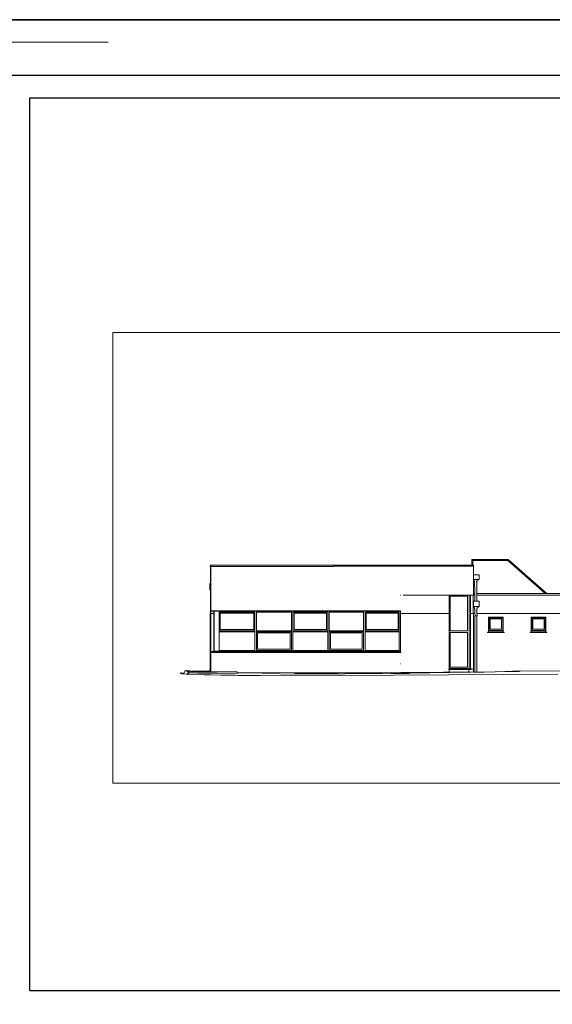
# Model space of a CAD drawing. Header units: metres. Extents: x 0 to 0.84, y 0 to 0.297.
# Tile 9 of 14: x 0.654 to 0.702, y 0.209 to 0.297. Entities that reach past the tile are written whole.
import ezdxf

# ---------------------------------------------------------------- set-up
doc = ezdxf.new("R2010")
doc.units = ezdxf.units.M
doc.linetypes.add('Teckovana 0.5x', pattern=[0.04, 0, -0.04])
for name, color, linetype, lineweight in [('Allgemein01', 7, 'Continuous', 13), ('Legende_ Beschreibung', 7, 'Continuous', 25), ('Standard', 7, 'Continuous', 25)]:
    doc.layers.add(name, color=color, linetype=linetype, lineweight=lineweight)

msp = doc.modelspace()

# ---------------------------------------------------------------- linework, layer by layer
at = {"layer": 'Allgemein01', "color": 52, "linetype": 'Continuous', "lineweight": 13, "true_color": 0xc8c832, "transparency": 33554687}
msp.add_line((0.65, 0.295), (0.662, 0.295), dxfattribs=at)
at = {"layer": 'Legende_ Beschreibung', "color": 7, "linetype": 'Continuous', "lineweight": 25, "transparency": 33554687}
for p, q in [((0.655, 0.21), (0.655, 0.29)), ((0.655, 0.29), (0.83, 0.29)), ((0.655, 0.21), (0.83, 0.21))]:
    msp.add_line(p, q, dxfattribs=at)
at = {"layer": 'Standard', "color": 7, "linetype": 'Teckovana 0.5x', "lineweight": 35, "transparency": 33554687}
msp.add_line((0.63, 0.297), (0.84, 0.297), dxfattribs=at)
at = {"layer": 'Standard', "color": 7, "linetype": 'Continuous', "lineweight": 13, "transparency": 33554687}
for p, q in [((0.671147, 0.247995), (0.671147, 0.248115)), ((0.671147, 0.248115), (0.6712, 0.248115)), ((0.671147, 0.248115), (0.671147, 0.247995)), ((0.6712, 0.247995), (0.671147, 0.247995)), ((0.67117, 0.246915), (0.67117, 0.247995)), ((0.67117, 0.247995), (0.67117, 0.246915)), ((0.6712, 0.248115), (0.6712, 0.247995)), ((0.6712, 0.247995), (0.6712, 0.248115)), ((0.6712, 0.248115), (0.694758, 0.248115)), ((0.682209, 0.247995), (0.6712, 0.247995)), ((0.671222, 0.247995), (0.671222, 0.246915)), ((0.671222, 0.246915), (0.671222, 0.247995)), ((0.682209, 0.248035), (0.682209, 0.247995)), ((0.694753, 0.248035), (0.682209, 0.248035)), ((0.694591, 0.248515), (0.694591, 0.248615)), ((0.694591, 0.248115), (0.694591, 0.248615)), ((0.694591, 0.248615), (0.694656, 0.248615)), ((0.694656, 0.248615), (0.694656, 0.248115)), ((0.694656, 0.248515), (0.694656, 0.248615)), ((0.697816, 0.248615), (0.694656, 0.248615)), ((0.694656, 0.248515), (0.697816, 0.248515)), ((0.694676, 0.248515), (0.694676, 0.248115)), ((0.694694, 0.248515), (0.694694, 0.248115)), ((0.694753, 0.248035), (0.694753, 0.246915)), ((0.694753, 0.246915), (0.694753, 0.248035)), ((0.694758, 0.248115), (0.694758, 0.247995)), ((0.694758, 0.247995), (0.694758, 0.248115)), ((0.697816, 0.248615), (0.697819, 0.248615)), ((0.701282, 0.245565), (0.697816, 0.248615)), ((0.697816, 0.248515), (0.701168, 0.245565)), ((0.697853, 0.248615), (0.697819, 0.248615)), ((0.697819, 0.248615), (0.701285, 0.245565)), ((0.697853, 0.248615), (0.697856, 0.248615)), ((0.701319, 0.245565), (0.697853, 0.248615)), ((0.697856, 0.248615), (0.701322, 0.245565)), ((0.69526, 0.247235), (0.694753, 0.247235)), ((0.69526, 0.247235), (0.69526, 0.246835)), ((0.671111, 0.246455), (0.67111, 0.246417)), ((0.67111, 0.246417), (0.67111, 0.246315)), ((0.67111, 0.246315), (0.67111, 0.246175)), ((0.671111, 0.246417), (0.671111, 0.246455)), ((0.671111, 0.246455), (0.671191, 0.246455)), ((0.671111, 0.246315), (0.671111, 0.246417)), ((0.671111, 0.246175), (0.671111, 0.246315)), ((0.67117, 0.246455), (0.67117, 0.246915)), ((0.67117, 0.246915), (0.67117, 0.246455)), ((0.671191, 0.246417), (0.671191, 0.246455)), ((0.671191, 0.246315), (0.671191, 0.246417)), ((0.671191, 0.246175), (0.671191, 0.246315)), ((0.671222, 0.246315), (0.671222, 0.246915)), ((0.671222, 0.246915), (0.671222, 0.246315)), ((0.671222, 0.246315), (0.671222, 0.245415)), ((0.671222, 0.245415), (0.671222, 0.246315)), ((0.694752, 0.246315), (0.694752, 0.245415)), ((0.694752, 0.245415), (0.694752, 0.246315)), ((0.694753, 0.246915), (0.694753, 0.246315)), ((0.694753, 0.246315), (0.694753, 0.246915)), ((0.69526, 0.246835), (0.694753, 0.246835)), ((0.694753, 0.246835), (0.69526, 0.246835)), ((0.69481, 0.246735), (0.694753, 0.246823)), ((0.694784, 0.246776), (0.694753, 0.246821)), ((0.694825, 0.246685), (0.69481, 0.246735)), ((0.69482, 0.246685), (0.694811, 0.246732)), ((0.694822, 0.246685), (0.694811, 0.246732)), ((0.694826, 0.246635), (0.694812, 0.246727)), ((0.694828, 0.246635), (0.694812, 0.246727)), ((0.69484, 0.246635), (0.694825, 0.246685)), ((0.694841, 0.246535), (0.694826, 0.246635)), ((0.694847, 0.24661), (0.69484, 0.246635)), ((0.694841, 0.246275), (0.694841, 0.246535)), ((0.694862, 0.246015), (0.694841, 0.246275)), ((0.694855, 0.246585), (0.694847, 0.24661)), ((0.695026, 0.246585), (0.695033, 0.24661)), ((0.695033, 0.24661), (0.695041, 0.246635)), ((0.695041, 0.246635), (0.695055, 0.246685)), ((0.695041, 0.246535), (0.695056, 0.246635)), ((0.695041, 0.246275), (0.695041, 0.246535)), ((0.695062, 0.246015), (0.695041, 0.246275)), ((0.695055, 0.246685), (0.69507, 0.246735)), ((0.695056, 0.246635), (0.695071, 0.246735)), ((0.695069, 0.246727), (0.695071, 0.246735)), ((0.695069, 0.246727), (0.695071, 0.246735)), ((0.69507, 0.246735), (0.69526, 0.246835)), ((0.69507, 0.246735), (0.69507, 0.246735)), ((0.69507, 0.246735), (0.69507, 0.246735)), ((0.695071, 0.246735), (0.69507, 0.246735)), ((0.69507, 0.246732), (0.695071, 0.246735)), ((0.695071, 0.246735), (0.69507, 0.246732)), ((0.695071, 0.246735), (0.69507, 0.246735)), ((0.695111, 0.246756), (0.695071, 0.246735)), ((0.695071, 0.246735), (0.695071, 0.246735)), ((0.695071, 0.246735), (0.695071, 0.246735)), ((0.695071, 0.246735), (0.695071, 0.246735)), ((0.67111, 0.246175), (0.67111, 0.246035)), ((0.67111, 0.246035), (0.67111, 0.245932)), ((0.67111, 0.245932), (0.671111, 0.245895)), ((0.671111, 0.246035), (0.671111, 0.246175)), ((0.671111, 0.245932), (0.671111, 0.246035)), ((0.671111, 0.245895), (0.671111, 0.245932)), ((0.671111, 0.245895), (0.671191, 0.245895)), ((0.67117, 0.245415), (0.67117, 0.245895)), ((0.67117, 0.245895), (0.67117, 0.245415)), ((0.67117, 0.243775), (0.67117, 0.245415)), ((0.67117, 0.245415), (0.67117, 0.243775)), ((0.671171, 0.243775), (0.671171, 0.245415)), ((0.671171, 0.245415), (0.671171, 0.243775)), ((0.671176, 0.245415), (0.671171, 0.245415)), ((0.671171, 0.245415), (0.671176, 0.245415)), ((0.671176, 0.243775), (0.671176, 0.245415)), ((0.671176, 0.245415), (0.671176, 0.243775)), ((0.671188, 0.243775), (0.671188, 0.245415)), ((0.671188, 0.245415), (0.671188, 0.243775)), ((0.671193, 0.245415), (0.671188, 0.245415)), ((0.671188, 0.245415), (0.671193, 0.245415)), ((0.671191, 0.246035), (0.671191, 0.246175)), ((0.671191, 0.245932), (0.671191, 0.246035)), ((0.671191, 0.245895), (0.671191, 0.245932)), ((0.671193, 0.243775), (0.671193, 0.245415)), ((0.671193, 0.245415), (0.671193, 0.243775)), ((0.671222, 0.244015), (0.671222, 0.245415)), ((0.671222, 0.245415), (0.671222, 0.244015)), ((0.688242, 0.245415), (0.688222, 0.245415)), ((0.688242, 0.245415), (0.688222, 0.245415)), ((0.688442, 0.245415), (0.694752, 0.245415)), ((0.692558, 0.245415), (0.692558, 0.243775)), ((0.692558, 0.243775), (0.692558, 0.245415)), ((0.694201, 0.245335), (0.692675, 0.245335)), ((0.692675, 0.245335), (0.692675, 0.242225)), ((0.694201, 0.242225), (0.694201, 0.245335)), ((0.694201, 0.242225), (0.694201, 0.245335)), ((0.694361, 0.245415), (0.694361, 0.238837)), ((0.694495, 0.238837), (0.694495, 0.245415)), ((0.694732, 0.245415), (0.694732, 0.243775)), ((0.694732, 0.243775), (0.694732, 0.245415)), ((0.694752, 0.245565), (0.694862, 0.245565)), ((0.694862, 0.245415), (0.694752, 0.245415)), ((0.694862, 0.244895), (0.694862, 0.246015)), ((0.695062, 0.244895), (0.695062, 0.246015)), ((0.695062, 0.245565), (0.702842, 0.245565)), ((0.702842, 0.245415), (0.695062, 0.245415)), ((0.694746, 0.244395), (0.694746, 0.244895)), ((0.694748, 0.244895), (0.694746, 0.244895)), ((0.694748, 0.244395), (0.694748, 0.244895)), ((0.695262, 0.244895), (0.694748, 0.244895)), ((0.695262, 0.244895), (0.695262, 0.244395)), ((0.67116, 0.240339), (0.67116, 0.243775)), ((0.67116, 0.243775), (0.67116, 0.240339)), ((0.671161, 0.243775), (0.67116, 0.243775)), ((0.671161, 0.243775), (0.671161, 0.240339)), ((0.671166, 0.243775), (0.671161, 0.243775)), ((0.671161, 0.240339), (0.671161, 0.243775)), ((0.671166, 0.24034), (0.671166, 0.243775)), ((0.671166, 0.243775), (0.671166, 0.24034)), ((0.671178, 0.243775), (0.671166, 0.243775)), ((0.671178, 0.243775), (0.671178, 0.240342)), ((0.671182, 0.243775), (0.671178, 0.243775)), ((0.671178, 0.240342), (0.671178, 0.243775)), ((0.671182, 0.240343), (0.671182, 0.243775)), ((0.671182, 0.243775), (0.671182, 0.240343)), ((0.671204, 0.243775), (0.671182, 0.243775)), ((0.671204, 0.243775), (0.671204, 0.240347)), ((0.671494, 0.243775), (0.671204, 0.243775)), ((0.671204, 0.240347), (0.671204, 0.243775)), ((0.671214, 0.244015), (0.671214, 0.243775)), ((0.671222, 0.244015), (0.671214, 0.244015)), ((0.671214, 0.243775), (0.671214, 0.244015)), ((0.671214, 0.244015), (0.671222, 0.244015)), ((0.671222, 0.244015), (0.688222, 0.244015)), ((0.671234, 0.243995), (0.671234, 0.244015)), ((0.671234, 0.243995), (0.671242, 0.243995)), ((0.671242, 0.243995), (0.671242, 0.244015)), ((0.671242, 0.243995), (0.671242, 0.244015)), ((0.688222, 0.244015), (0.671242, 0.244015)), ((0.671242, 0.243995), (0.671242, 0.243995)), ((0.671242, 0.243995), (0.671502, 0.243995)), ((0.671242, 0.243995), (0.671242, 0.243995)), ((0.671242, 0.243995), (0.671502, 0.243995)), ((0.671494, 0.243775), (0.671494, 0.243995)), ((0.671494, 0.243895), (0.671494, 0.240475)), ((0.671501, 0.243895), (0.671494, 0.243895)), ((0.671494, 0.240397), (0.671494, 0.243775)), ((0.671501, 0.240475), (0.671501, 0.243895)), ((0.671502, 0.243995), (0.688222, 0.243995)), ((0.671502, 0.243995), (0.671502, 0.240394)), ((0.675162, 0.243895), (0.671962, 0.243895)), ((0.671962, 0.243895), (0.671962, 0.240475)), ((0.675061, 0.243795), (0.672062, 0.243795)), ((0.672062, 0.243795), (0.672062, 0.242335)), ((0.675061, 0.242335), (0.675061, 0.243795)), ((0.675061, 0.242335), (0.675061, 0.243795)), ((0.675161, 0.242235), (0.675161, 0.243895)), ((0.675162, 0.240475), (0.675162, 0.243895)), ((0.675302, 0.243895), (0.675302, 0.240475)), ((0.678432, 0.243895), (0.675302, 0.243895)), ((0.678432, 0.242235), (0.678432, 0.243895)), ((0.678432, 0.240475), (0.678432, 0.243895)), ((0.678572, 0.243895), (0.678572, 0.240475)), ((0.681685, 0.243895), (0.678572, 0.243895)), ((0.681585, 0.243795), (0.678672, 0.243795)), ((0.678672, 0.243795), (0.678672, 0.242335)), ((0.681585, 0.242335), (0.681585, 0.243795)), ((0.681585, 0.242335), (0.681585, 0.243795)), ((0.681685, 0.242235), (0.681685, 0.243895)), ((0.681685, 0.240475), (0.681685, 0.243895)), ((0.681825, 0.243895), (0.681825, 0.240475)), ((0.684889, 0.243895), (0.681825, 0.243895)), ((0.684888, 0.242235), (0.684888, 0.243895)), ((0.684889, 0.240475), (0.684889, 0.243895)), ((0.685029, 0.243895), (0.685029, 0.240475)), ((0.688102, 0.243895), (0.685029, 0.243895)), ((0.688001, 0.243795), (0.685128, 0.243795)), ((0.685128, 0.243795), (0.685128, 0.242335)), ((0.688001, 0.242335), (0.688001, 0.243795)), ((0.688001, 0.242335), (0.688001, 0.243795)), ((0.688102, 0.242235), (0.688102, 0.243895)), ((0.688102, 0.240475), (0.688102, 0.243895)), ((0.688212, 0.243775), (0.688212, 0.240343)), ((0.688442, 0.243775), (0.688212, 0.243775)), ((0.688212, 0.243775), (0.688212, 0.240394)), ((0.688212, 0.243775), (0.688212, 0.243775)), ((0.688212, 0.240343), (0.688212, 0.243775)), ((0.688222, 0.244015), (0.688222, 0.243995)), ((0.688222, 0.243775), (0.688222, 0.244015)), ((0.688222, 0.244015), (0.688222, 0.243775)), ((0.688222, 0.243995), (0.688222, 0.243775)), ((0.692568, 0.243775), (0.688442, 0.243775)), ((0.692568, 0.243775), (0.692568, 0.239275)), ((0.692568, 0.239275), (0.692568, 0.243775)), ((0.694743, 0.243775), (0.694495, 0.243775)), ((0.69487, 0.243775), (0.694738, 0.243775)), ((0.694743, 0.243775), (0.694743, 0.239275)), ((0.694743, 0.239275), (0.694743, 0.243775)), ((0.694758, 0.244381), (0.694746, 0.244395)), ((0.695262, 0.244395), (0.694748, 0.244395)), ((0.694833, 0.244295), (0.694748, 0.244395)), ((0.694748, 0.244395), (0.695262, 0.244395)), ((0.694798, 0.244336), (0.694758, 0.244381)), ((0.694847, 0.244245), (0.694833, 0.244295)), ((0.694842, 0.244245), (0.694833, 0.244292)), ((0.694845, 0.244245), (0.694833, 0.244292)), ((0.694848, 0.244195), (0.694834, 0.244287)), ((0.69485, 0.244195), (0.694834, 0.244287)), ((0.694862, 0.244195), (0.694847, 0.244245)), ((0.694863, 0.244095), (0.694848, 0.244195)), ((0.69487, 0.24417), (0.694862, 0.244195)), ((0.694862, 0.23852), (0.694862, 0.243575)), ((0.694869, 0.243575), (0.694862, 0.243575)), ((0.694863, 0.243855), (0.694863, 0.244095)), ((0.694888, 0.243575), (0.694863, 0.243855)), ((0.694891, 0.243575), (0.694869, 0.243575)), ((0.694877, 0.244145), (0.69487, 0.24417)), ((0.694923, 0.243575), (0.694891, 0.243575)), ((0.694947, 0.243575), (0.694923, 0.243575)), ((0.694949, 0.243575), (0.694947, 0.243575)), ((0.694988, 0.243575), (0.694949, 0.243575)), ((0.694988, 0.243575), (0.695026, 0.243575)), ((0.695026, 0.243575), (0.695058, 0.243575)), ((0.695048, 0.244145), (0.695056, 0.24417)), ((0.695056, 0.24417), (0.695063, 0.244195)), ((0.695058, 0.243575), (0.69508, 0.243575)), ((0.695062, 0.238525), (0.695062, 0.243575)), ((0.695063, 0.244195), (0.695078, 0.244245)), ((0.695063, 0.244095), (0.695078, 0.244195)), ((0.695063, 0.243855), (0.695063, 0.244095)), ((0.695088, 0.243575), (0.695063, 0.243855)), ((0.702632, 0.243775), (0.69507, 0.243775)), ((0.695078, 0.244245), (0.695093, 0.244295)), ((0.695078, 0.244195), (0.695093, 0.244295)), ((0.695088, 0.243575), (0.69508, 0.243575)), ((0.695092, 0.244287), (0.695093, 0.244295)), ((0.695092, 0.244287), (0.695094, 0.244295)), ((0.695093, 0.244295), (0.695262, 0.244395)), ((0.695094, 0.244295), (0.695093, 0.244295)), ((0.695093, 0.244295), (0.695093, 0.244295)), ((0.695093, 0.244295), (0.695093, 0.244295)), ((0.695093, 0.244295), (0.695093, 0.244295)), ((0.695094, 0.244295), (0.695093, 0.244295)), ((0.695093, 0.244292), (0.695094, 0.244295)), ((0.695094, 0.244295), (0.695093, 0.244292)), ((0.695129, 0.244316), (0.695094, 0.244295)), ((0.697418, 0.243445), (0.696098, 0.243445)), ((0.696098, 0.243445), (0.696098, 0.242119)), ((0.696098, 0.242119), (0.696098, 0.243445)), ((0.696098, 0.243445), (0.697418, 0.243445)), ((0.697368, 0.243395), (0.696148, 0.243395)), ((0.696148, 0.243395), (0.696148, 0.242255)), ((0.697258, 0.243285), (0.696258, 0.243285)), ((0.696258, 0.243285), (0.696258, 0.242365)), ((0.697258, 0.242365), (0.697258, 0.243285)), ((0.697258, 0.242365), (0.697258, 0.243285)), ((0.697368, 0.242255), (0.697368, 0.243395)), ((0.697418, 0.242119), (0.697418, 0.243445)), ((0.697418, 0.243445), (0.697418, 0.242119)), ((0.701238, 0.243445), (0.699918, 0.243445)), ((0.699918, 0.243445), (0.699918, 0.242119)), ((0.699918, 0.242119), (0.699918, 0.243445)), ((0.699918, 0.243445), (0.701238, 0.243445)), ((0.701188, 0.243395), (0.699968, 0.243395)), ((0.699968, 0.243395), (0.699968, 0.242255)), ((0.701078, 0.243285), (0.700078, 0.243285)), ((0.700078, 0.243285), (0.700078, 0.242365)), ((0.701078, 0.242365), (0.701078, 0.243285)), ((0.701078, 0.242365), (0.701078, 0.243285)), ((0.701188, 0.242255), (0.701188, 0.243395)), ((0.701238, 0.242119), (0.701238, 0.243445)), ((0.701238, 0.243445), (0.701238, 0.242119)), ((0.671962, 0.242235), (0.675161, 0.242235)), ((0.675161, 0.242135), (0.671962, 0.242135)), ((0.672062, 0.242335), (0.675061, 0.242335)), ((0.675161, 0.242235), (0.675161, 0.242135)), ((0.675161, 0.240475), (0.675161, 0.242135)), ((0.675302, 0.242235), (0.678432, 0.242235)), ((0.678432, 0.242135), (0.675302, 0.242135)), ((0.678332, 0.242035), (0.675401, 0.242035)), ((0.675401, 0.242035), (0.675401, 0.240575)), ((0.678332, 0.240575), (0.678332, 0.242035)), ((0.678332, 0.240575), (0.678332, 0.242035)), ((0.678432, 0.242235), (0.678432, 0.242135)), ((0.678432, 0.240475), (0.678432, 0.242135)), ((0.678572, 0.242235), (0.681685, 0.242235)), ((0.681685, 0.242135), (0.678572, 0.242135)), ((0.678672, 0.242335), (0.681585, 0.242335)), ((0.681685, 0.242235), (0.681685, 0.242135)), ((0.681685, 0.240475), (0.681685, 0.242135)), ((0.681825, 0.242235), (0.684888, 0.242235)), ((0.684888, 0.242135), (0.681825, 0.242135)), ((0.684788, 0.242035), (0.681925, 0.242035)), ((0.681925, 0.242035), (0.681925, 0.240575)), ((0.684788, 0.240575), (0.684788, 0.242035)), ((0.684788, 0.240575), (0.684788, 0.242035)), ((0.684888, 0.242235), (0.684888, 0.242135)), ((0.684888, 0.240475), (0.684888, 0.242135)), ((0.685029, 0.242235), (0.688102, 0.242235)), ((0.688102, 0.242135), (0.685029, 0.242135)), ((0.685128, 0.242335), (0.688001, 0.242335)), ((0.688102, 0.242235), (0.688102, 0.242135)), ((0.688102, 0.240475), (0.688102, 0.242135)), ((0.692675, 0.242225), (0.694201, 0.242225)), ((0.694201, 0.242085), (0.692675, 0.242085)), ((0.692675, 0.242085), (0.692675, 0.238975)), ((0.694201, 0.238975), (0.694201, 0.242085)), ((0.694201, 0.238975), (0.694201, 0.242085)), ((0.696008, 0.242119), (0.696008, 0.242118)), ((0.696008, 0.242119), (0.696098, 0.242119)), ((0.696008, 0.242118), (0.696008, 0.242072)), ((0.697508, 0.242118), (0.696008, 0.242118)), ((0.696008, 0.242092), (0.696008, 0.242075)), ((0.697508, 0.242072), (0.696008, 0.242072)), ((0.696098, 0.242137), (0.696148, 0.242137)), ((0.696148, 0.242255), (0.697368, 0.242255)), ((0.696148, 0.242137), (0.697368, 0.242137)), ((0.696258, 0.242365), (0.697258, 0.242365)), ((0.697368, 0.242137), (0.697418, 0.242137)), ((0.697418, 0.242119), (0.697508, 0.242119)), ((0.697508, 0.242118), (0.697508, 0.242119)), ((0.697508, 0.242072), (0.697508, 0.242118)), ((0.699828, 0.242119), (0.699828, 0.242118)), ((0.699828, 0.242119), (0.699918, 0.242119)), ((0.699828, 0.242118), (0.699828, 0.242072)), ((0.701328, 0.242118), (0.699828, 0.242118)), ((0.699828, 0.242092), (0.699828, 0.242075)), ((0.701328, 0.242072), (0.699828, 0.242072)), ((0.699918, 0.242137), (0.699968, 0.242137)), ((0.699968, 0.242255), (0.701188, 0.242255)), ((0.699968, 0.242137), (0.701188, 0.242137)), ((0.700078, 0.242365), (0.701078, 0.242365)), ((0.701188, 0.242137), (0.701238, 0.242137)), ((0.701238, 0.242119), (0.701328, 0.242119)), ((0.701328, 0.242118), (0.701328, 0.242119)), ((0.701328, 0.242072), (0.701328, 0.242118)), ((0.67115, 0.240337), (0.671499, 0.240397)), ((0.67115, 0.240272), (0.67115, 0.240337)), ((0.688242, 0.240337), (0.67115, 0.240337)), ((0.688242, 0.240272), (0.67115, 0.240272)), ((0.67116, 0.239275), (0.67116, 0.240272)), ((0.67116, 0.240272), (0.67116, 0.239275)), ((0.671161, 0.240272), (0.671161, 0.239275)), ((0.671161, 0.239275), (0.671161, 0.240272)), ((0.671166, 0.239275), (0.671166, 0.240272)), ((0.671166, 0.240272), (0.671166, 0.239275)), ((0.671178, 0.240272), (0.671178, 0.239275)), ((0.671178, 0.239275), (0.671178, 0.240272)), ((0.671182, 0.239275), (0.671182, 0.240272)), ((0.671182, 0.240272), (0.671182, 0.239275)), ((0.671212, 0.240272), (0.671212, 0.239275)), ((0.671212, 0.239275), (0.671212, 0.240272)), ((0.671519, 0.240397), (0.671242, 0.240349)), ((0.671502, 0.240394), (0.671242, 0.240349)), ((0.671242, 0.240349), (0.671476, 0.240387)), ((0.671476, 0.240387), (0.671522, 0.240395)), ((0.671494, 0.240475), (0.671501, 0.240475)), ((0.671499, 0.240397), (0.671499, 0.240455)), ((0.671502, 0.240455), (0.671502, 0.240397)), ((0.671502, 0.240394), (0.671519, 0.240397)), ((0.671502, 0.240397), (0.671502, 0.240394)), ((0.671518, 0.240394), (0.671642, 0.240394)), ((0.671519, 0.240397), (0.671519, 0.240455)), ((0.671519, 0.240455), (0.671519, 0.240397)), ((0.671522, 0.240455), (0.671519, 0.240455)), ((0.671622, 0.240394), (0.672062, 0.240394)), ((0.671642, 0.240394), (0.671962, 0.240394)), ((0.671962, 0.240475), (0.675162, 0.240475)), ((0.671962, 0.240394), (0.672062, 0.240394)), ((0.672062, 0.240394), (0.688102, 0.240394)), ((0.675302, 0.240475), (0.678432, 0.240475)), ((0.675401, 0.240575), (0.678332, 0.240575)), ((0.678572, 0.240475), (0.681685, 0.240475)), ((0.681825, 0.240475), (0.684889, 0.240475)), ((0.681925, 0.240575), (0.684788, 0.240575)), ((0.685029, 0.240475), (0.688102, 0.240475)), ((0.688102, 0.240394), (0.688212, 0.240394)), ((0.688212, 0.240394), (0.688212, 0.240343)), ((0.688212, 0.240343), (0.688242, 0.240343)), ((0.688242, 0.240337), (0.688242, 0.240343)), ((0.688242, 0.240272), (0.688242, 0.240337)), ((0.67116, 0.238743), (0.67116, 0.239275)), ((0.67116, 0.239275), (0.67116, 0.238743)), ((0.671161, 0.239275), (0.671161, 0.238743)), ((0.671161, 0.238743), (0.671161, 0.239275)), ((0.671166, 0.238743), (0.671166, 0.239275)), ((0.671166, 0.239275), (0.671166, 0.238743)), ((0.671178, 0.239275), (0.671178, 0.238743)), ((0.671178, 0.238743), (0.671178, 0.239275)), ((0.671182, 0.238743), (0.671182, 0.239275)), ((0.671182, 0.239275), (0.671182, 0.238743)), ((0.671212, 0.239275), (0.671212, 0.238555)), ((0.671212, 0.238555), (0.671212, 0.239275)), ((0.688212, 0.239275), (0.688242, 0.239275)), ((0.688242, 0.239275), (0.688212, 0.239275)), ((0.688212, 0.239275), (0.688242, 0.239275)), ((0.692568, 0.239275), (0.692568, 0.238819)), ((0.692568, 0.238819), (0.692568, 0.239275)), ((0.694743, 0.239275), (0.694743, 0.238514)), ((0.694743, 0.238514), (0.694743, 0.239275)), ((0.668612, 0.238356), (0.668461, 0.238446)), ((0.668799, 0.238436), (0.668461, 0.238446)), ((0.668812, 0.238441), (0.668461, 0.238446)), ((0.668461, 0.238446), (0.668818, 0.238444)), ((0.668612, 0.238356), (0.668461, 0.238446)), ((0.668461, 0.238446), (0.668799, 0.238436)), ((0.668461, 0.238446), (0.668812, 0.238441)), ((0.668461, 0.238446), (0.668818, 0.238444)), ((0.668823, 0.238446), (0.668612, 0.238356)), ((0.668823, 0.238446), (0.668612, 0.238356)), ((0.669113, 0.23835), (0.668612, 0.238356)), ((0.668612, 0.238356), (0.669113, 0.23835)), ((0.668928, 0.238655), (0.668823, 0.238446)), ((0.668928, 0.238655), (0.668823, 0.238446)), ((0.669189, 0.238527), (0.668928, 0.238655)), ((0.669745, 0.238595), (0.668928, 0.238655)), ((0.669083, 0.238579), (0.668928, 0.238655)), ((0.668928, 0.238655), (0.669745, 0.238595)), ((0.669051, 0.238298), (0.669243, 0.238458)), ((0.669051, 0.238298), (0.669243, 0.238458)), ((0.673636, 0.23823), (0.669051, 0.238298)), ((0.677805, 0.238199), (0.669051, 0.238298)), ((0.673636, 0.23823), (0.669051, 0.238298)), ((0.677805, 0.238199), (0.669051, 0.238298)), ((0.669189, 0.238527), (0.669083, 0.238579)), ((0.669189, 0.238595), (0.669189, 0.238413)), ((0.66919, 0.238595), (0.669189, 0.238595)), ((0.669243, 0.238501), (0.669189, 0.238527)), ((0.66919, 0.238527), (0.66919, 0.238595)), ((0.66919, 0.238595), (0.669273, 0.238595)), ((0.66919, 0.238527), (0.669243, 0.238526)), ((0.66919, 0.238414), (0.66919, 0.238527)), ((0.669243, 0.238501), (0.66919, 0.238527)), ((0.669243, 0.238458), (0.669243, 0.238555)), ((0.669243, 0.238555), (0.671679, 0.238555)), ((0.669243, 0.238458), (0.670036, 0.238441)), ((0.669273, 0.238555), (0.669273, 0.238595)), ((0.669273, 0.238595), (0.670384, 0.238595)), ((0.670036, 0.238441), (0.671679, 0.238423)), ((0.670384, 0.238595), (0.670384, 0.238555)), ((0.670384, 0.238595), (0.671212, 0.238595)), ((0.671161, 0.238743), (0.671128, 0.238737)), ((0.671128, 0.238737), (0.671128, 0.238672)), ((0.671133, 0.238737), (0.671128, 0.238737)), ((0.671133, 0.238672), (0.671128, 0.238672)), ((0.671133, 0.238737), (0.671166, 0.238743)), ((0.671133, 0.238672), (0.671133, 0.238737)), ((0.671137, 0.238672), (0.671133, 0.238672)), ((0.671145, 0.238737), (0.671136, 0.238735)), ((0.671136, 0.238735), (0.671136, 0.238675)), ((0.671145, 0.238699), (0.671136, 0.238683)), ((0.671136, 0.238675), (0.671145, 0.238691)), ((0.671145, 0.238685), (0.671137, 0.238672)), ((0.671178, 0.238743), (0.671145, 0.238737)), ((0.671145, 0.238737), (0.671145, 0.238672)), ((0.67115, 0.238737), (0.671145, 0.238737)), ((0.67115, 0.238672), (0.671145, 0.238672)), ((0.67115, 0.238737), (0.671183, 0.238743)), ((0.67115, 0.238672), (0.67115, 0.238737)), ((0.671154, 0.238672), (0.67115, 0.238672)), ((0.671183, 0.23874), (0.671153, 0.238735)), ((0.671153, 0.238735), (0.671153, 0.238675)), ((0.671153, 0.238705), (0.671153, 0.238705)), ((0.671153, 0.238704), (0.671153, 0.238705)), ((0.671153, 0.238705), (0.671156, 0.238703)), ((0.671166, 0.238705), (0.671153, 0.238683)), ((0.671153, 0.238675), (0.67117, 0.238705)), ((0.671156, 0.238703), (0.671153, 0.238698)), ((0.671172, 0.238703), (0.671154, 0.238672)), ((0.67116, 0.238695), (0.67116, 0.238736)), ((0.67116, 0.238736), (0.67116, 0.238695)), ((0.67116, 0.238595), (0.67116, 0.238681)), ((0.67116, 0.238681), (0.67116, 0.238595)), ((0.671161, 0.238743), (0.671166, 0.238744)), ((0.671161, 0.238743), (0.671161, 0.238743)), ((0.671161, 0.238737), (0.671161, 0.238735)), ((0.671161, 0.238735), (0.671161, 0.238737)), ((0.671166, 0.238735), (0.671161, 0.238735)), ((0.671166, 0.238743), (0.671166, 0.238743)), ((0.671166, 0.238741), (0.671166, 0.238743)), ((0.671166, 0.238735), (0.671166, 0.238737)), ((0.671166, 0.238737), (0.671166, 0.238735)), ((0.67117, 0.238705), (0.671166, 0.238705)), ((0.67117, 0.238705), (0.671172, 0.238703)), ((0.671178, 0.238743), (0.671182, 0.238744)), ((0.671178, 0.238743), (0.671178, 0.238743)), ((0.671178, 0.23874), (0.671178, 0.238735)), ((0.671178, 0.238735), (0.671178, 0.23874)), ((0.671182, 0.238735), (0.671178, 0.238735)), ((0.671183, 0.238743), (0.671182, 0.238743)), ((0.671182, 0.238735), (0.671182, 0.23874)), ((0.671182, 0.23874), (0.671182, 0.238735)), ((0.671183, 0.23874), (0.671183, 0.238743)), ((0.671212, 0.238595), (0.671212, 0.238555)), ((0.673579, 0.238555), (0.671679, 0.238555)), ((0.671679, 0.238423), (0.671766, 0.238422)), ((0.671679, 0.238423), (0.671766, 0.238422)), ((0.671766, 0.238422), (0.673579, 0.238394)), ((0.671766, 0.238422), (0.673579, 0.238394)), ((0.673579, 0.238394), (0.673579, 0.238555)), ((0.673579, 0.238474), (0.688242, 0.2385)), ((0.674196, 0.238449), (0.673579, 0.238454)), ((0.674196, 0.238449), (0.673579, 0.238454)), ((0.677428, 0.238401), (0.674196, 0.238449)), ((0.677428, 0.238401), (0.674196, 0.238449)), ((0.688957, 0.238386), (0.677472, 0.238339)), ((0.688957, 0.238386), (0.677472, 0.238339)), ((0.702299, 0.238355), (0.677805, 0.238199)), ((0.702299, 0.238355), (0.677805, 0.238199)), ((0.694412, 0.238509), (0.678714, 0.238406)), ((0.685545, 0.238372), (0.694375, 0.238509)), ((0.688242, 0.2385), (0.688442, 0.2385)), ((0.688442, 0.2385), (0.692049, 0.238507)), ((0.692049, 0.238507), (0.694522, 0.238511)), ((0.692538, 0.238819), (0.692538, 0.238818)), ((0.692538, 0.238819), (0.692538, 0.238816)), ((0.692568, 0.238819), (0.692538, 0.238819)), ((0.692538, 0.238818), (0.692538, 0.238772)), ((0.694504, 0.238818), (0.692538, 0.238818)), ((0.692538, 0.238815), (0.692538, 0.238816)), ((0.692538, 0.238775), (0.692538, 0.238815)), ((0.692538, 0.238792), (0.692538, 0.238775)), ((0.692538, 0.238792), (0.692538, 0.238786)), ((0.692538, 0.238792), (0.692538, 0.238792)), ((0.692538, 0.238772), (0.692538, 0.238786)), ((0.692538, 0.238772), (0.692538, 0.238772)), ((0.694504, 0.238772), (0.692538, 0.238772)), ((0.692568, 0.238837), (0.692675, 0.238837)), ((0.692568, 0.238772), (0.692568, 0.238508)), ((0.692568, 0.238508), (0.692568, 0.238772)), ((0.692675, 0.238975), (0.694201, 0.238975)), ((0.692675, 0.238837), (0.694201, 0.238837)), ((0.694201, 0.238837), (0.694361, 0.238837)), ((0.694337, 0.238511), (0.694337, 0.238772)), ((0.694361, 0.238837), (0.694495, 0.238837)), ((0.694375, 0.238509), (0.694412, 0.238509)), ((0.694501, 0.238875), (0.694495, 0.238875)), ((0.694501, 0.238838), (0.694495, 0.238838)), ((0.694501, 0.238838), (0.694501, 0.238875)), ((0.694504, 0.238818), (0.694501, 0.238838)), ((0.694504, 0.238772), (0.694504, 0.238818)), ((0.694504, 0.238775), (0.694737, 0.238775)), ((0.698875, 0.238575), (0.694522, 0.238511)), ((0.694737, 0.238775), (0.694737, 0.238514)), ((0.694738, 0.238525), (0.694862, 0.238525)), ((0.695195, 0.238521), (0.694743, 0.238519)), ((0.694862, 0.238524), (0.694869, 0.238523)), ((0.694869, 0.238523), (0.694891, 0.238523)), ((0.694891, 0.238523), (0.694923, 0.238523)), ((0.694923, 0.238523), (0.694961, 0.238523)), ((0.694961, 0.238523), (0.695, 0.238523)), ((0.695, 0.238523), (0.695032, 0.238524)), ((0.695032, 0.238524), (0.695054, 0.238524)), ((0.695054, 0.238524), (0.695062, 0.238525)), ((0.695062, 0.238526), (0.69572, 0.238529)), ((0.696908, 0.238546), (0.698916, 0.23863)), ((0.698916, 0.23863), (0.698956, 0.23863)), ((0.698956, 0.23863), (0.702598, 0.238607)), ((0.677805, 0.238199), (0.673636, 0.23823)), ((0.677805, 0.238199), (0.673636, 0.23823))]:
    msp.add_line(p, q, dxfattribs=at)
at = {"layer": 'Standard', "color": 7, "linetype": 'Continuous', "lineweight": 25, "transparency": 33554687}
for points in [[(0, 0), (0.84, 0), (0.84, 0.297), (0, 0.297), (0, 0)], [(0.005, 0.005), (0.835, 0.005), (0.835, 0.292), (0.005, 0.292), (0.005, 0.005)]]:
    msp.add_lwpolyline(points, close=True, dxfattribs=at)
at = {"layer": 'Standard', "color": 7, "linetype": 'Continuous', "lineweight": 13, "transparency": 33554687}
msp.add_lwpolyline([(0.662438, 0.228575), (0.764232, 0.228575), (0.764232, 0.268975), (0.662438, 0.268975), (0.662438, 0.228575)], dxfattribs=at)

doc.saveas('drawing.dxf')
